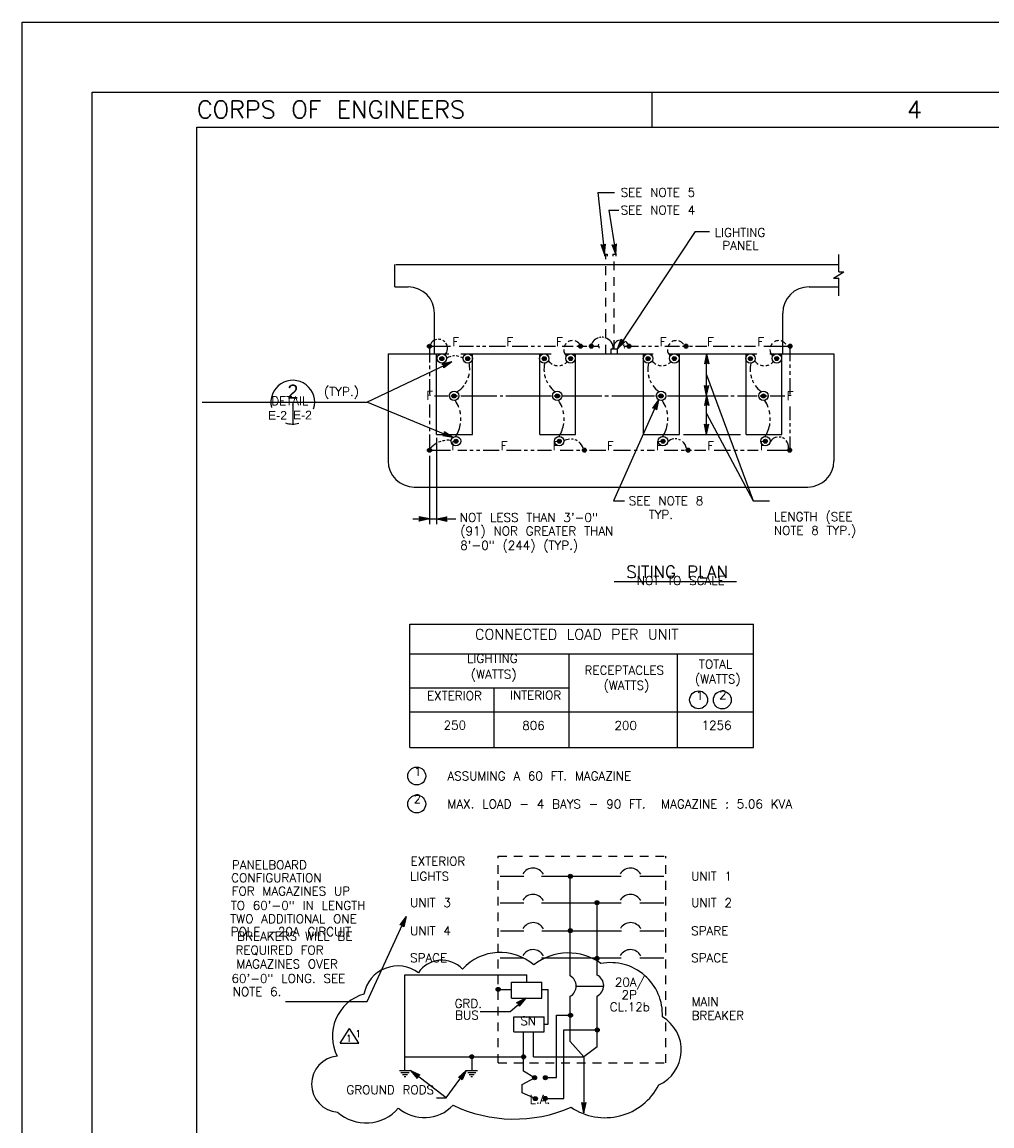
# Model space of a CAD drawing. Extents: x -25.9 to 16.1, y -17.6 to 12.4.
# Tile 2 of 6: x -25.9 to -12, y -3.4 to 12.4. Entities that reach past the tile are written whole.
import ezdxf
from ezdxf.enums import TextEntityAlignment as Align

# ---------------------------------------------------------------- set-up
doc = ezdxf.new("R2010")
doc.units = 0
doc.header["$MEASUREMENT"] = 0
doc.linetypes.add('HIDDEN2', pattern=[0.1875, 0.125, -0.0625])
doc.layers.add('01', color=7, linetype='CONTINUOUS')
doc.layers.add('02', color=7, linetype='CONTINUOUS')
doc.styles.add('ARIAL', font='Arial')
doc.styles.add('TXT_SHX', font='txt.shx')

msp = doc.modelspace()

# ---------------------------------------------------------------- linework, layer by layer
at = {"layer": '01', "color": 7, "linetype": 'CONTINUOUS'}
for p, q in [((-25.898, 12.408), (16.102, 12.408)), ((-25.898, -17.592), (-25.898, 12.408)), ((-24.898, -16.592), (-24.898, 11.408)), ((-24.898, 11.408), (15.102, 11.408)), ((-16.898, 11.408), (-16.898, 10.908)), ((-23.398, 10.908), (14.602, 10.908)), ((-23.398, -16.092), (-23.398, 10.908)), ((-17.67, 9.971), (-17.431, 9.971)), ((-17.67, 9.971), (-17.575, 9.089)), ((-17.513, 9.719), (-17.369, 9.719)), ((-17.513, 9.719), (-17.41, 9.089)), ((-16.278, 9.412), (-17.388, 7.736)), ((-16.278, 9.412), (-16.073, 9.412)), ((-17.575, 9.089), (-17.621, 9.229)), ((-17.621, 9.229), (-17.589, 9.218)), ((-17.579, 9.126), (-17.609, 9.217)), ((-17.609, 9.217), (-17.588, 9.21)), ((-17.583, 9.162), (-17.598, 9.205)), ((-17.598, 9.205), (-17.587, 9.202)), ((-17.589, 9.218), (-17.56, 9.235)), ((-17.588, 9.21), (-17.569, 9.221)), ((-17.587, 9.202), (-17.579, 9.207)), ((-17.583, 9.162), (-17.579, 9.207)), ((-17.579, 9.126), (-17.569, 9.221)), ((-17.575, 9.089), (-17.56, 9.235)), ((-17.41, 9.089), (-17.464, 9.226)), ((-17.464, 9.226), (-17.431, 9.217)), ((-17.416, 9.126), (-17.451, 9.215)), ((-17.451, 9.215), (-17.43, 9.209)), ((-17.422, 9.161), (-17.439, 9.204)), ((-17.439, 9.204), (-17.428, 9.202)), ((-17.431, 9.217), (-17.403, 9.236)), ((-17.43, 9.209), (-17.411, 9.222)), ((-17.428, 9.202), (-17.42, 9.207)), ((-17.422, 9.161), (-17.42, 9.207)), ((-17.416, 9.126), (-17.411, 9.222)), ((-17.41, 9.089), (-17.403, 9.236)), ((-17.575, 9.089), (-17.533, 9.089)), ((-17.575, 9.089), (-17.575, 9.063)), ((-17.533, 9.089), (-17.533, 9.063)), ((-17.454, 9.089), (-17.41, 9.089)), ((-17.454, 9.089), (-17.454, 9.063)), ((-17.41, 9.089), (-17.41, 9.063)), ((-14.225, 8.838), (-14.225, 9.086)), ((-20.572, 8.621), (-20.572, 8.943)), ((-20.556, 8.943), (-14.225, 8.943)), ((-14.299, 8.748), (-14.154, 8.838)), ((-14.225, 8.838), (-14.154, 8.838)), ((-14.299, 8.748), (-14.225, 8.748)), ((-14.225, 8.493), (-14.225, 8.748)), ((-20.572, 8.621), (-20.378, 8.621)), ((-14.65, 8.623), (-14.225, 8.623)), ((-20.003, 7.667), (-20.003, 8.246)), ((-15.025, 7.667), (-15.025, 8.248)), ((-20.076, 7.773), (-19.776, 7.773)), ((-20.076, 7.773), (-20.076, 7.54)), ((-19.65, 7.773), (-19.447, 7.773)), ((-19.402, 7.773), (-19.357, 7.773)), ((-19.316, 7.773), (-19.267, 7.773)), ((-19.22, 7.773), (-18.99, 7.773)), ((-18.892, 7.773), (-18.669, 7.773)), ((-18.622, 7.773), (-18.576, 7.773)), ((-18.528, 7.773), (-18.486, 7.773)), ((-18.437, 7.773), (-18.274, 7.773)), ((-18.178, 7.773), (-18.019, 7.773)), ((-17.969, 7.773), (-17.918, 7.773)), ((-17.873, 7.773), (-17.826, 7.773)), ((-17.777, 7.773), (-17.655, 7.773)), ((-17.479, 7.667), (-17.479, 7.736)), ((-17.479, 7.736), (-17.388, 7.736)), ((-17.388, 7.736), (-17.334, 7.873)), ((-17.388, 7.736), (-17.283, 7.839)), ((-17.388, 7.667), (-17.388, 7.736)), ((-17.368, 7.767), (-17.332, 7.856)), ((-17.368, 7.767), (-17.299, 7.834)), ((-17.348, 7.797), (-17.331, 7.84)), ((-17.348, 7.797), (-17.315, 7.829)), ((-17.334, 7.873), (-17.316, 7.844)), ((-17.332, 7.856), (-17.321, 7.838)), ((-17.331, 7.84), (-17.325, 7.831)), ((-17.325, 7.831), (-17.315, 7.829)), ((-17.321, 7.838), (-17.299, 7.834)), ((-17.316, 7.844), (-17.283, 7.839)), ((-17.292, 7.773), (-17.088, 7.773)), ((-17.038, 7.773), (-16.987, 7.773)), ((-16.942, 7.773), (-16.9, 7.773)), ((-16.855, 7.773), (-16.802, 7.773)), ((-16.712, 7.773), (-16.501, 7.773)), ((-16.456, 7.773), (-16.409, 7.773)), ((-16.36, 7.773), (-16.315, 7.773)), ((-16.273, 7.773), (-16.111, 7.773)), ((-16.021, 7.773), (-15.808, 7.773)), ((-15.763, 7.773), (-15.714, 7.773)), ((-15.668, 7.773), (-15.621, 7.773)), ((-15.573, 7.773), (-15.413, 7.773)), ((-15.295, 7.773), (-14.922, 7.773)), ((-14.922, 7.773), (-14.922, 7.559)), ((-20.667, 7.667), (-19.797, 7.667)), ((-20.667, 7.667), (-20.667, 6.136)), ((-19.973, 6.514), (-19.973, 7.667)), ((-19.625, 7.667), (-18.337, 7.667)), ((-19.462, 6.514), (-19.462, 7.667)), ((-18.497, 6.514), (-18.497, 7.667)), ((-18.136, 7.667), (-16.877, 7.667)), ((-17.986, 6.514), (-17.986, 7.667)), ((-17.014, 6.514), (-17.014, 7.667)), ((-16.649, 7.667), (-15.397, 7.667)), ((-16.503, 6.514), (-16.503, 7.667)), ((-16.114, 7.667), (-16.145, 7.523)), ((-16.114, 7.63), (-16.134, 7.536)), ((-16.114, 7.594), (-16.123, 7.549)), ((-16.114, 7.07), (-16.114, 7.667)), ((-16.114, 7.667), (-16.083, 7.523)), ((-16.114, 7.63), (-16.094, 7.536)), ((-16.114, 7.594), (-16.104, 7.549)), ((-15.55, 6.514), (-15.55, 7.667)), ((-15.21, 7.667), (-14.293, 7.667)), ((-15.039, 6.514), (-15.039, 7.667)), ((-14.293, 7.667), (-14.293, 6.136)), ((-20.97, 6.974), (-19.754, 7.553)), ((-20.076, 7.498), (-20.076, 7.448)), ((-19.754, 7.553), (-19.897, 7.519)), ((-19.871, 7.497), (-19.897, 7.519)), ((-19.787, 7.537), (-19.881, 7.515)), ((-19.864, 7.501), (-19.881, 7.515)), ((-19.754, 7.553), (-19.871, 7.463)), ((-19.871, 7.463), (-19.871, 7.497)), ((-19.787, 7.537), (-19.864, 7.479)), ((-19.82, 7.522), (-19.864, 7.51)), ((-19.857, 7.504), (-19.864, 7.51)), ((-19.864, 7.479), (-19.864, 7.501)), ((-19.856, 7.493), (-19.857, 7.504)), ((-19.82, 7.522), (-19.856, 7.493)), ((-16.114, 7.537), (-16.145, 7.523)), ((-16.114, 7.545), (-16.134, 7.536)), ((-16.114, 7.553), (-16.123, 7.549)), ((-16.104, 7.549), (-16.114, 7.553)), ((-16.094, 7.536), (-16.114, 7.545)), ((-16.083, 7.523), (-16.114, 7.537)), ((-14.922, 7.514), (-14.922, 7.467)), ((-20.076, 7.399), (-20.076, 7.348)), ((-20.076, 7.301), (-20.076, 7.087)), ((-16.114, 7.365), (-15.446, 5.564)), ((-14.922, 7.416), (-14.922, 7.365)), ((-14.922, 7.317), (-14.922, 7.082)), ((-16.114, 7.07), (-16.145, 7.214)), ((-16.145, 7.214), (-16.114, 7.2)), ((-16.114, 7.107), (-16.134, 7.201)), ((-16.134, 7.201), (-16.114, 7.192)), ((-16.114, 7.143), (-16.124, 7.188)), ((-16.124, 7.188), (-16.114, 7.184)), ((-16.114, 7.07), (-16.083, 7.214)), ((-16.114, 7.2), (-16.083, 7.214)), ((-16.114, 7.107), (-16.094, 7.201)), ((-16.114, 7.192), (-16.094, 7.201)), ((-16.114, 7.143), (-16.105, 7.188)), ((-16.114, 7.184), (-16.105, 7.188)), ((-20.963, 6.974), (-19.741, 6.468)), ((-20.004, 7.064), (-19.812, 7.064)), ((-19.77, 7.064), (-19.675, 7.064)), ((-19.628, 7.064), (-19.112, 7.064)), ((-19.064, 7.064), (-19.024, 7.064)), ((-18.982, 7.064), (-18.334, 7.064)), ((-18.298, 7.064), (-18.203, 7.064)), ((-18.165, 7.064), (-17.61, 7.064)), ((-17.566, 7.064), (-17.518, 7.064)), ((-17.467, 7.064), (-16.86, 7.064)), ((-16.802, 7.008), (-17.445, 5.564)), ((-16.802, 7.008), (-16.889, 6.889)), ((-16.817, 6.974), (-16.874, 6.896)), ((-16.817, 6.974), (-16.837, 6.88)), ((-16.802, 7.008), (-16.832, 6.864)), ((-16.814, 7.064), (-16.723, 7.064)), ((-16.674, 7.064), (-15.807, 7.064)), ((-16.114, 7.07), (-16.145, 6.926)), ((-16.114, 7.033), (-16.134, 6.939)), ((-16.114, 6.948), (-16.134, 6.939)), ((-16.114, 6.997), (-16.123, 6.952)), ((-16.114, 6.956), (-16.123, 6.952)), ((-16.114, 6.514), (-16.114, 7.07)), ((-16.114, 7.07), (-16.083, 6.926)), ((-16.114, 7.033), (-16.094, 6.939)), ((-16.114, 6.997), (-16.104, 6.952)), ((-16.104, 6.952), (-16.114, 6.956)), ((-16.094, 6.939), (-16.114, 6.948)), ((-15.766, 7.064), (-15.719, 7.064)), ((-15.673, 7.064), (-15.389, 7.064)), ((-15.347, 7.064), (-15.248, 7.064)), ((-15.205, 7.064), (-14.995, 7.064)), ((-20.076, 6.942), (-20.076, 6.756)), ((-16.855, 6.889), (-16.889, 6.889)), ((-16.852, 6.897), (-16.874, 6.896)), ((-16.832, 6.941), (-16.858, 6.904)), ((-16.848, 6.904), (-16.858, 6.904)), ((-16.832, 6.864), (-16.855, 6.889)), ((-16.837, 6.88), (-16.852, 6.897)), ((-16.841, 6.896), (-16.848, 6.904)), ((-16.832, 6.941), (-16.841, 6.896)), ((-16.114, 6.94), (-16.145, 6.926)), ((-16.083, 6.926), (-16.114, 6.94)), ((-16.114, 6.812), (-15.446, 5.564)), ((-14.922, 6.914), (-14.922, 6.718)), ((-20.076, 6.705), (-20.076, 6.66)), ((-16.114, 6.514), (-16.145, 6.658)), ((-16.145, 6.658), (-16.114, 6.644)), ((-16.114, 6.551), (-16.134, 6.645)), ((-16.134, 6.645), (-16.114, 6.636)), ((-16.114, 6.587), (-16.124, 6.632)), ((-16.124, 6.632), (-16.114, 6.628)), ((-16.114, 6.514), (-16.083, 6.658)), ((-16.114, 6.644), (-16.083, 6.658)), ((-16.114, 6.551), (-16.094, 6.645)), ((-16.114, 6.636), (-16.094, 6.645)), ((-16.114, 6.587), (-16.105, 6.632)), ((-16.114, 6.628), (-16.105, 6.632)), ((-14.922, 6.673), (-14.922, 6.626)), ((-20.076, 6.609), (-20.076, 6.558)), ((-20.076, 6.511), (-20.076, 6.286)), ((-19.973, 6.514), (-19.462, 6.514)), ((-19.886, 6.494), (-19.861, 6.518)), ((-19.741, 6.468), (-19.886, 6.494)), ((-19.87, 6.5), (-19.854, 6.515)), ((-19.775, 6.482), (-19.87, 6.5)), ((-19.741, 6.468), (-19.862, 6.552)), ((-19.861, 6.518), (-19.862, 6.552)), ((-19.775, 6.482), (-19.854, 6.537)), ((-19.854, 6.515), (-19.854, 6.537)), ((-19.854, 6.504), (-19.846, 6.512)), ((-19.808, 6.496), (-19.854, 6.504)), ((-19.808, 6.496), (-19.847, 6.521)), ((-19.846, 6.512), (-19.847, 6.521)), ((-18.497, 6.514), (-17.986, 6.514)), ((-17.014, 6.514), (-16.503, 6.514)), ((-16.442, 6.514), (-15.63, 6.514)), ((-15.55, 6.514), (-15.039, 6.514)), ((-14.922, 6.581), (-14.922, 6.532)), ((-14.922, 6.485), (-14.922, 6.286)), ((-19.973, 6.464), (-19.973, 5.231)), ((-20.076, 6.286), (-19.776, 6.286)), ((-20.076, 6.205), (-20.076, 5.231)), ((-19.671, 6.286), (-19.541, 6.286)), ((-19.496, 6.286), (-19.451, 6.286)), ((-19.402, 6.286), (-19.357, 6.286)), ((-19.306, 6.286), (-19.078, 6.286)), ((-18.973, 6.286), (-18.765, 6.286)), ((-18.723, 6.286), (-18.674, 6.286)), ((-18.627, 6.286), (-18.578, 6.286)), ((-18.531, 6.286), (-18.331, 6.286)), ((-18.205, 6.286), (-18.019, 6.286)), ((-17.972, 6.286), (-17.927, 6.286)), ((-17.884, 6.286), (-17.837, 6.286)), ((-17.786, 6.286), (-17.556, 6.286)), ((-17.445, 6.286), (-17.201, 6.286)), ((-17.15, 6.286), (-17.105, 6.286)), ((-17.054, 6.286), (-17.009, 6.286)), ((-16.962, 6.286), (-16.858, 6.286)), ((-16.719, 6.286), (-16.523, 6.286)), ((-16.478, 6.286), (-16.431, 6.286)), ((-16.38, 6.286), (-16.331, 6.286)), ((-16.286, 6.286), (-16.125, 6.286)), ((-16.007, 6.286), (-15.77, 6.286)), ((-15.723, 6.286), (-15.674, 6.286)), ((-15.627, 6.286), (-15.578, 6.286)), ((-15.531, 6.286), (-15.378, 6.286)), ((-15.246, 6.286), (-14.922, 6.286)), ((-20.292, 5.761), (-14.668, 5.761)), ((-17.445, 5.564), (-17.287, 5.564)), ((-15.446, 5.564), (-15.214, 5.564)), ((-20.311, 5.304), (-20.076, 5.304)), ((-20.076, 5.304), (-20.22, 5.335)), ((-20.206, 5.304), (-20.22, 5.335)), ((-20.076, 5.304), (-20.22, 5.273)), ((-20.22, 5.273), (-20.206, 5.304)), ((-20.113, 5.304), (-20.207, 5.324)), ((-20.198, 5.304), (-20.207, 5.324)), ((-20.113, 5.304), (-20.207, 5.284)), ((-20.207, 5.284), (-20.198, 5.304)), ((-20.149, 5.304), (-20.194, 5.313)), ((-20.19, 5.304), (-20.194, 5.313)), ((-20.149, 5.304), (-20.194, 5.294)), ((-20.194, 5.294), (-20.19, 5.304)), ((-20.076, 5.304), (-19.97, 5.304)), ((-19.97, 5.304), (-19.826, 5.335)), ((-19.97, 5.304), (-19.696, 5.304)), ((-19.97, 5.304), (-19.826, 5.273)), ((-19.933, 5.304), (-19.839, 5.324)), ((-19.933, 5.304), (-19.839, 5.284)), ((-19.897, 5.304), (-19.852, 5.314)), ((-19.897, 5.304), (-19.852, 5.295)), ((-19.852, 5.314), (-19.856, 5.304)), ((-19.856, 5.304), (-19.852, 5.295)), ((-19.839, 5.324), (-19.848, 5.304)), ((-19.848, 5.304), (-19.839, 5.284)), ((-19.826, 5.335), (-19.84, 5.304)), ((-19.84, 5.304), (-19.826, 5.273)), ((-17.433, 4.412), (-15.684, 4.412)), ((-20.355, 3.8), (-15.441, 3.8)), ((-20.355, 2.037), (-20.355, 3.8)), ((-15.441, 2.037), (-15.441, 3.8)), ((-20.355, 3.376), (-15.441, 3.376)), ((-18.076, 2.037), (-18.076, 3.376)), ((-16.528, 2.037), (-16.528, 3.376)), ((-20.355, 2.89), (-18.076, 2.89)), ((-19.149, 2.037), (-19.149, 2.89)), ((-20.355, 2.549), (-15.441, 2.549)), ((-20.355, 2.037), (-15.441, 2.037)), ((-19.063, 0.195), (-18.726, 0.195)), ((-18.472, 0.195), (-17.333, 0.195)), ((-18.062, -1.228), (-18.062, 0.195)), ((-17.07, 0.195), (-16.727, 0.195)), ((-19.063, -0.182), (-18.726, -0.182)), ((-18.472, -0.182), (-17.333, -0.182)), ((-17.68, -1.217), (-17.68, -0.182)), ((-17.07, -0.182), (-16.727, -0.182)), ((-20.965, -1.593), (-20.41, -0.381)), ((-20.41, -0.381), (-20.498, -0.499)), ((-20.425, -0.415), (-20.483, -0.492)), ((-20.44, -0.447), (-20.467, -0.485)), ((-20.44, -0.447), (-20.45, -0.492)), ((-20.425, -0.415), (-20.446, -0.508)), ((-20.41, -0.381), (-20.442, -0.525)), ((-20.464, -0.499), (-20.498, -0.499)), ((-20.461, -0.492), (-20.483, -0.492)), ((-20.457, -0.485), (-20.467, -0.485)), ((-20.442, -0.525), (-20.464, -0.499)), ((-20.446, -0.508), (-20.461, -0.492)), ((-20.45, -0.492), (-20.457, -0.485)), ((-19.062, -0.585), (-18.725, -0.585)), ((-18.471, -0.585), (-17.332, -0.585)), ((-17.069, -0.585), (-16.726, -0.585)), ((-19.063, -0.971), (-18.726, -0.971)), ((-18.472, -0.971), (-17.333, -0.971)), ((-17.07, -0.971), (-16.727, -0.971)), ((-20.425, -2.582), (-20.425, -1.214)), ((-20.425, -1.214), (-18.683, -1.214)), ((-18.683, -1.316), (-18.683, -1.214)), ((-18.904, -1.316), (-18.47, -1.316)), ((-18.904, -1.548), (-18.904, -1.316)), ((-18.47, -1.548), (-18.47, -1.316)), ((-17.978, -1.375), (-17.585, -1.375)), ((-19.093, -1.421), (-18.904, -1.421)), ((-18.921, -1.738), (-18.698, -1.548)), ((-18.904, -1.548), (-18.47, -1.548)), ((-18.698, -1.548), (-18.83, -1.614)), ((-18.727, -1.571), (-18.813, -1.614)), ((-18.698, -1.548), (-18.791, -1.662)), ((-18.727, -1.571), (-18.788, -1.645)), ((-18.462, -1.424), (-18.376, -1.424)), ((-18.376, -1.918), (-18.376, -1.424)), ((-18.062, -2.167), (-18.062, -1.519)), ((-17.68, -2.243), (-17.68, -1.518)), ((-22.133, -1.593), (-20.965, -1.593)), ((-18.799, -1.629), (-18.83, -1.614)), ((-18.793, -1.624), (-18.813, -1.614)), ((-18.791, -1.662), (-18.799, -1.629)), ((-18.755, -1.593), (-18.796, -1.615)), ((-18.787, -1.619), (-18.796, -1.615)), ((-18.788, -1.645), (-18.793, -1.624)), ((-18.784, -1.629), (-18.787, -1.619)), ((-18.755, -1.593), (-18.784, -1.629)), ((-19.348, -1.738), (-18.921, -1.738)), ((-18.868, -1.816), (-18.437, -1.816)), ((-18.868, -2.03), (-18.868, -1.816)), ((-18.437, -2.03), (-18.437, -1.816)), ((-18.258, -2.683), (-18.258, -1.79)), ((-18.257, -1.79), (-18.062, -1.79)), ((-18.868, -2.03), (-18.437, -2.03)), ((-18.733, -2.592), (-18.733, -2.03)), ((-18.589, -2.385), (-18.589, -2.029)), ((-18.437, -1.918), (-18.376, -1.918)), ((-18.153, -2), (-17.68, -2)), ((-18.153, -2.98), (-18.153, -2)), ((-18.062, -2.167), (-17.868, -2.385)), ((-17.68, -2.243), (-17.868, -2.385)), ((-20.425, -2.385), (-18.733, -2.385)), ((-19.47, -2.385), (-19.47, -2.582)), ((-18.589, -2.385), (-17.868, -2.385)), ((-17.868, -2.385), (-17.868, -3.184)), ((-20.505, -2.582), (-20.345, -2.582)), ((-20.483, -2.61), (-20.367, -2.61)), ((-20.461, -2.636), (-20.39, -2.636)), ((-20.437, -2.666), (-20.413, -2.666)), ((-19.838, -2.973), (-20.345, -2.582)), ((-20.345, -2.582), (-20.212, -2.645)), ((-20.345, -2.582), (-20.25, -2.694)), ((-20.316, -2.605), (-20.229, -2.646)), ((-20.316, -2.605), (-20.253, -2.678)), ((-20.287, -2.627), (-20.257, -2.661)), ((-20.287, -2.627), (-20.245, -2.646)), ((-20.255, -2.652), (-20.257, -2.661)), ((-20.245, -2.646), (-20.255, -2.652)), ((-20.248, -2.657), (-20.253, -2.678)), ((-20.242, -2.661), (-20.25, -2.694)), ((-20.229, -2.646), (-20.248, -2.657)), ((-20.212, -2.645), (-20.242, -2.661)), ((-19.838, -2.973), (-19.55, -2.582)), ((-19.55, -2.582), (-19.66, -2.68)), ((-19.627, -2.687), (-19.66, -2.68)), ((-19.572, -2.612), (-19.644, -2.676)), ((-19.622, -2.68), (-19.644, -2.676)), ((-19.593, -2.641), (-19.627, -2.672)), ((-19.618, -2.674), (-19.627, -2.672)), ((-19.612, -2.699), (-19.622, -2.68)), ((-19.612, -2.683), (-19.618, -2.674)), ((-19.572, -2.612), (-19.612, -2.699)), ((-19.593, -2.641), (-19.612, -2.683)), ((-19.55, -2.582), (-19.61, -2.716)), ((-19.55, -2.582), (-19.39, -2.582)), ((-19.528, -2.61), (-19.412, -2.61)), ((-19.506, -2.636), (-19.435, -2.636)), ((-19.482, -2.666), (-19.458, -2.666)), ((-18.575, -2.684), (-18.733, -2.592)), ((-18.421, -2.683), (-18.258, -2.683)), ((-19.61, -2.716), (-19.627, -2.687)), ((-18.752, -2.779), (-18.575, -2.684)), ((-18.749, -2.902), (-18.749, -2.779)), ((-19.976, -2.973), (-19.838, -2.973)), ((-18.565, -2.982), (-18.749, -2.902)), ((-18.421, -2.98), (-18.153, -2.98)), ((-17.868, -3.184), (-17.899, -3.04)), ((-17.899, -3.04), (-17.868, -3.054)), ((-17.868, -3.147), (-17.888, -3.053)), ((-17.888, -3.053), (-17.868, -3.062)), ((-17.868, -3.111), (-17.878, -3.066)), ((-17.878, -3.066), (-17.868, -3.07)), ((-17.868, -3.184), (-17.837, -3.04)), ((-17.868, -3.054), (-17.837, -3.04)), ((-17.868, -3.147), (-17.848, -3.053)), ((-17.868, -3.062), (-17.848, -3.053)), ((-17.868, -3.111), (-17.859, -3.066)), ((-17.868, -3.07), (-17.859, -3.066))]:
    msp.add_line(p, q, dxfattribs=at)
at = {"layer": '01', "color": 7, "linetype": 'HIDDEN2'}
for p, q in [((-17.555, 7.667), (-17.555, 9.089)), ((-17.434, 7.736), (-17.434, 9.089)), ((-19.093, -2.471), (-19.093, 0.485)), ((-19.093, 0.485), (-16.696, 0.485)), ((-16.696, -2.471), (-16.696, 0.485)), ((-19.093, -2.471), (-16.696, -2.471))]:
    msp.add_line(p, q, dxfattribs=at)
at = {"layer": '01', "color": 3, "linetype": 'CONTINUOUS'}
for p, q in [((-21.353, -2.191), (-21.22, -1.982)), ((-21.087, -2.191), (-21.22, -1.982)), ((-21.353, -2.191), (-21.087, -2.191))]:
    msp.add_line(p, q, dxfattribs=at)
at = {"layer": '01', "color": 7, "linetype": 'CONTINUOUS'}
for centre, radius in [((-20.075, 7.774), 0.0289), ((-20.075, 7.774), 0.0224), ((-20.075, 7.774), 0.0164), ((-20.075, 7.774), 0.00831), ((-17.916, 7.775), 0.0289), ((-17.916, 7.775), 0.0224), ((-17.916, 7.775), 0.0164), ((-17.916, 7.775), 0.00831), ((-17.761, 7.775), 0.0289), ((-17.761, 7.775), 0.0224), ((-17.761, 7.775), 0.0164), ((-17.761, 7.775), 0.00831), ((-17.222, 7.775), 0.0289), ((-17.222, 7.775), 0.0224), ((-17.222, 7.775), 0.0164), ((-17.222, 7.775), 0.00831), ((-16.408, 7.775), 0.0289), ((-16.408, 7.775), 0.0224), ((-16.408, 7.775), 0.0164), ((-16.408, 7.775), 0.00831), ((-14.92, 7.775), 0.0289), ((-14.92, 7.775), 0.0224), ((-14.92, 7.775), 0.0164), ((-14.92, 7.775), 0.00831), ((-19.898, 7.599), 0.0675), ((-19.898, 7.597), 0.0289), ((-19.898, 7.597), 0.0224), ((-19.898, 7.597), 0.0164), ((-19.898, 7.597), 0.00831), ((-19.528, 7.599), 0.0675), ((-19.528, 7.597), 0.0289), ((-19.528, 7.597), 0.0224), ((-19.528, 7.597), 0.0164), ((-19.528, 7.597), 0.00831), ((-18.434, 7.598), 0.0675), ((-18.434, 7.596), 0.0289), ((-18.434, 7.596), 0.0224), ((-18.434, 7.596), 0.0164), ((-18.434, 7.596), 0.00831), ((-18.058, 7.6), 0.0675), ((-18.058, 7.598), 0.0289), ((-18.058, 7.598), 0.0224), ((-18.058, 7.598), 0.0164), ((-18.058, 7.598), 0.00831), ((-16.951, 7.598), 0.0675), ((-16.951, 7.596), 0.0289), ((-16.951, 7.596), 0.0224), ((-16.951, 7.596), 0.0164), ((-16.951, 7.596), 0.00831), ((-16.575, 7.6), 0.0675), ((-16.575, 7.598), 0.0289), ((-16.575, 7.598), 0.0224), ((-16.575, 7.598), 0.0164), ((-16.575, 7.598), 0.00831), ((-15.487, 7.598), 0.0675), ((-15.487, 7.596), 0.0289), ((-15.487, 7.596), 0.0224), ((-15.487, 7.596), 0.0164), ((-15.487, 7.596), 0.00831), ((-15.111, 7.6), 0.0675), ((-15.111, 7.598), 0.0289), ((-15.111, 7.598), 0.0224), ((-15.111, 7.598), 0.0164), ((-15.111, 7.598), 0.00831), ((-19.724, 7.065), 0.0675), ((-18.248, 7.065), 0.0675), ((-16.765, 7.065), 0.0675), ((-15.301, 7.065), 0.0675), ((-19.724, 7.063), 0.0289), ((-19.724, 7.063), 0.0224), ((-19.724, 7.063), 0.0164), ((-19.724, 7.063), 0.00831), ((-18.248, 7.063), 0.0289), ((-18.248, 7.063), 0.0224), ((-18.248, 7.063), 0.0164), ((-18.248, 7.063), 0.00831), ((-16.765, 7.063), 0.0289), ((-16.765, 7.063), 0.0224), ((-16.765, 7.063), 0.0164), ((-16.765, 7.063), 0.00831), ((-15.301, 7.063), 0.0289), ((-15.301, 7.063), 0.0224), ((-15.301, 7.063), 0.0164), ((-15.301, 7.063), 0.00831), ((-19.696, 6.418), 0.0675), ((-18.22, 6.418), 0.0675), ((-16.737, 6.418), 0.0675), ((-15.273, 6.418), 0.0675), ((-20.075, 6.287), 0.0289), ((-19.696, 6.416), 0.0289), ((-19.696, 6.416), 0.0224), ((-19.696, 6.416), 0.0164), ((-19.696, 6.416), 0.00831), ((-18.22, 6.416), 0.0289), ((-18.22, 6.416), 0.0224), ((-18.22, 6.416), 0.0164), ((-18.22, 6.416), 0.00831), ((-17.86, 6.288), 0.0289), ((-16.737, 6.416), 0.0289), ((-16.737, 6.416), 0.0224), ((-16.737, 6.416), 0.0164), ((-16.737, 6.416), 0.00831), ((-16.378, 6.288), 0.0289), ((-15.273, 6.416), 0.0289), ((-15.273, 6.416), 0.0224), ((-15.273, 6.416), 0.0164), ((-15.273, 6.416), 0.00831), ((-14.927, 6.288), 0.0289), ((-20.075, 6.287), 0.0224), ((-20.075, 6.287), 0.0164), ((-20.075, 6.287), 0.00831), ((-17.86, 6.288), 0.0224), ((-17.86, 6.288), 0.0164), ((-17.86, 6.288), 0.00831), ((-16.378, 6.288), 0.0224), ((-16.378, 6.288), 0.0164), ((-16.378, 6.288), 0.00831), ((-14.927, 6.288), 0.0224), ((-14.927, 6.288), 0.0164), ((-14.927, 6.288), 0.00831), ((-16.228, 2.718), 0.128), ((-15.889, 2.717), 0.128), ((-20.257, 1.629), 0.128), ((-20.257, 1.229), 0.128), ((-18.062, 0.195), 0.0289), ((-18.062, 0.195), 0.0224), ((-18.062, 0.195), 0.0164), ((-18.062, 0.195), 0.00831), ((-17.68, -0.182), 0.0289), ((-17.68, -0.182), 0.0224), ((-17.68, -0.182), 0.0164), ((-17.68, -0.182), 0.00831), ((-18.062, -0.582), 0.0289), ((-18.062, -0.582), 0.0224), ((-18.062, -0.582), 0.0164), ((-18.062, -0.582), 0.00831), ((-17.68, -0.979), 0.0289), ((-17.68, -0.979), 0.0224), ((-17.68, -0.979), 0.0164), ((-17.68, -0.979), 0.00831), ((-19.093, -1.421), 0.0289), ((-19.093, -1.421), 0.0224), ((-19.093, -1.421), 0.0164), ((-19.093, -1.421), 0.00831), ((-18.059, -1.791), 0.0289), ((-18.059, -1.791), 0.0224), ((-18.059, -1.791), 0.0164), ((-18.059, -1.791), 0.00831), ((-17.677, -2.001), 0.0289), ((-17.677, -2.001), 0.0224), ((-17.677, -2.001), 0.0164), ((-17.677, -2.001), 0.00831), ((-19.47, -2.385), 0.0289), ((-19.47, -2.385), 0.0224), ((-18.73, -2.386), 0.0289), ((-18.73, -2.386), 0.0224), ((-19.47, -2.385), 0.0164), ((-19.47, -2.385), 0.00831), ((-18.73, -2.386), 0.0164), ((-18.73, -2.386), 0.00831), ((-18.572, -2.685), 0.0289), ((-18.572, -2.685), 0.0224), ((-18.572, -2.685), 0.0164), ((-18.572, -2.685), 0.00831), ((-18.418, -2.684), 0.0289), ((-18.418, -2.684), 0.0224), ((-18.418, -2.684), 0.0164), ((-18.418, -2.684), 0.00831), ((-18.562, -2.983), 0.0289), ((-18.562, -2.983), 0.0224), ((-18.562, -2.983), 0.0164), ((-18.562, -2.983), 0.00831), ((-18.418, -2.981), 0.0289), ((-18.418, -2.981), 0.0224), ((-18.418, -2.981), 0.0164), ((-18.418, -2.981), 0.00831)]:
    msp.add_circle(centre, radius, dxfattribs=at)
for centre, radius, start, end in [((-20.378, 8.246), 0.375, 0, 90), ((-14.65, 8.248), 0.375, 90, 180), ((-17.61, 7.74), 0.162, 109.1149, 156.8436), ((-17.61, 7.74), 0.162, 95.5198, 102.0851), ((-17.61, 7.74), 0.162, 80.922, 88.3985), ((-17.61, 7.74), 0.162, 358.765, 73.4579), ((-19.946, 7.744), 0.129, 102.4464, 153.9388), ((-19.946, 7.744), 0.129, 74.0047, 91.4295), ((-19.946, 7.744), 0.129, 45.6541, 62.0835), ((-19.946, 7.744), 0.129, 314.568, 34.8809), ((-18.028, 7.726), 0.128, 138.4573, 163.4563), ((-18.028, 7.726), 0.128, 92.3122, 119.6738), ((-18.028, 7.726), 0.128, 37.973, 74.6471), ((-17.649, 7.786), 0.0145, 115.9001, 244.0999), ((-17.662, 7.76), 0.0145, 295.9001, 64.0999), ((-17.336, 7.75), 0.114, 105.0526, 186.6319), ((-17.336, 7.75), 0.114, 84.1517, 94.1915), ((-17.336, 7.75), 0.114, 67.5806, 75.0174), ((-17.286, 7.786), 0.0145, 115.9001, 244.0999), ((-17.299, 7.76), 0.0145, 295.9001, 64.0999), ((-17.336, 7.75), 0.114, 27.0109, 57.7762), ((-16.545, 7.726), 0.128, 138.4573, 163.4563), ((-16.545, 7.726), 0.128, 92.3122, 119.6738), ((-16.545, 7.726), 0.128, 37.973, 74.647), ((-15.081, 7.726), 0.128, 138.4573, 163.4563), ((-15.081, 7.726), 0.128, 92.3122, 119.6738), ((-15.081, 7.726), 0.128, 37.973, 74.647), ((-19.712, 7.426), 0.211, 105.4859, 124.4366), ((-19.712, 7.426), 0.211, 90.9587, 99.5347), ((-19.712, 7.426), 0.211, 74.5063, 84.3474), ((-19.712, 7.426), 0.211, 56.5345, 66.7025), ((-18.028, 7.726), 0.128, 180.0735, 226.0014), ((-16.545, 7.726), 0.128, 180.0735, 226.0014), ((-15.081, 7.726), 0.128, 180.0735, 226.0014), ((-19.885, 7.448), 0.385, 357.5375, 12.9809), ((-18.043, 7.44), 0.395, 166.5514, 184.6481), ((-18.235, 7.667), 0.172, 215.6287, 239.3596), ((-18.235, 7.667), 0.172, 249.2256, 265.6329), ((-18.235, 7.667), 0.172, 277.5011, 292.8998), ((-18.235, 7.667), 0.172, 303.8629, 318.4128), ((-16.56, 7.44), 0.395, 166.5514, 184.6481), ((-16.752, 7.667), 0.172, 215.6287, 239.3596), ((-16.752, 7.667), 0.172, 249.2256, 265.6329), ((-16.752, 7.667), 0.172, 277.5011, 292.8998), ((-16.752, 7.667), 0.172, 303.8629, 318.4128), ((-15.096, 7.44), 0.395, 166.5514, 184.6481), ((-15.288, 7.667), 0.172, 215.6287, 239.3596), ((-15.288, 7.667), 0.172, 249.2256, 265.6329), ((-15.288, 7.667), 0.172, 277.5011, 292.8998), ((-15.288, 7.667), 0.172, 303.8629, 318.4128), ((-19.885, 7.448), 0.385, 326.8709, 334.4098), ((-19.885, 7.448), 0.385, 341.0551, 349.6288), ((-18.043, 7.44), 0.395, 190.4625, 197.7936), ((-18.043, 7.44), 0.395, 202.8616, 208.8461), ((-16.56, 7.44), 0.395, 190.4625, 197.7936), ((-16.56, 7.44), 0.395, 202.8616, 208.8461), ((-15.096, 7.44), 0.395, 190.4625, 197.7936), ((-15.096, 7.44), 0.395, 202.8616, 208.8461), ((-19.885, 7.448), 0.385, 301.5247, 322.3386), ((-18.043, 7.44), 0.395, 215.3697, 232.9167), ((-16.56, 7.44), 0.395, 215.3697, 232.9167), ((-15.096, 7.44), 0.395, 215.3697, 232.9167), ((-20.095, 6.737), 0.469, 20.0277, 34.2217), ((-18.619, 6.737), 0.469, 20.0277, 34.2217), ((-17.136, 6.737), 0.469, 20.0277, 34.2217), ((-15.672, 6.737), 0.469, 20.0277, 34.2217), ((-20.095, 6.737), 0.469, 8.3128, 14.5911), ((-18.619, 6.737), 0.469, 8.3128, 14.5911), ((-17.136, 6.737), 0.469, 8.3128, 14.5911), ((-15.672, 6.737), 0.469, 8.3128, 14.5911), ((-20.095, 6.737), 0.469, 327.5582, 351.7071), ((-20.095, 6.737), 0.469, 356.1637, 2.373), ((-18.619, 6.737), 0.469, 327.5582, 351.7071), ((-18.619, 6.737), 0.469, 356.1637, 2.373), ((-17.136, 6.737), 0.469, 327.5582, 351.7071), ((-17.136, 6.737), 0.469, 356.1637, 2.373), ((-15.672, 6.737), 0.469, 327.5582, 351.7071), ((-15.672, 6.737), 0.469, 356.1637, 2.373), ((-15.085, 6.334), 0.142, 97.8279, 148.6379), ((-15.085, 6.334), 0.142, 75.407, 86.6822), ((-19.812, 6.104), 0.325, 118.7293, 139.5952), ((-19.812, 6.104), 0.325, 107.9249, 113.9225), ((-19.812, 6.104), 0.325, 97.4792, 103.3764), ((-19.812, 6.104), 0.325, 81.7729, 92.9169), ((-18.057, 6.258), 0.188, 94.4785, 120.9597), ((-18.057, 6.258), 0.188, 77.2772, 85.9209), ((-18.057, 6.258), 0.188, 60.635, 69.9305), ((-18.057, 6.258), 0.188, 18.3398, 51.9029), ((-16.561, 6.29), 0.16, 97.7578, 132.841), ((-16.561, 6.29), 0.16, 81.3953, 91.087), ((-16.561, 6.29), 0.16, 62.0666, 72.3189), ((-16.561, 6.29), 0.16, 7.3646, 50.14), ((-15.085, 6.334), 0.142, 53.7, 66.7449), ((-15.085, 6.334), 0.142, 350.7301, 41.4766), ((-20.292, 6.136), 0.375, 180, 270), ((-14.668, 6.136), 0.375, 270, 360), ((-18.595, 0.145), 0.168, 28.0799, 149.9715), ((-17.202, 0.145), 0.168, 28.0799, 149.9715), ((-18.595, -0.232), 0.168, 28.0799, 149.9715), ((-17.202, -0.232), 0.168, 28.0799, 149.9715), ((-18.594, -0.635), 0.168, 28.0799, 149.9715), ((-17.201, -0.635), 0.168, 28.0799, 149.9715), ((-18.595, -1.021), 0.168, 28.0799, 149.9715), ((-17.202, -1.021), 0.168, 28.0799, 149.9715), ((-18.146, -1.373), 0.168, 299.5617, 59.9715), ((-17.753, -1.367), 0.168, 296.2463, 63.3218)]:
    msp.add_arc(centre, radius, start, end, dxfattribs=at)
at = {"layer": '01', "color": 3, "linetype": 'CONTINUOUS'}
for centre, radius, start, end in [((-19.063, -1.624), 0.731, 49.1029, 137.6557), ((-18.091, -1.697), 0.797, 54.0703, 128.2487), ((-20.528, -1.579), 0.492, 53.1647, 169.3436), ((-19.897, -1.407), 0.403, 43.2498, 146.6332), ((-17.485, -1.779), 0.74, 357.1643, 100.8035), ((-20.839, -2.088), 0.624, 106.0136, 207.4988), ((-17.022, -2.288), 0.547, 294.2183, 59.6747), ((-21.358, -2.776), 0.402, 94.9696, 265.6095), ((-17.566, -2.391), 0.865, 235.8691, 332.772), ((-20.982, -2.721), 0.61, 228.1258, 319.2056), ((-20.15, -2.681), 0.573, 229.8404, 316.1018), ((-18.863, -1.23), 2.045, 244.6863, 293.3911)]:
    msp.add_arc(centre, radius, start, end, dxfattribs=at)
at = {"layer": '02', "color": 7, "linetype": 'CONTINUOUS'}
for p, q in [((-23.322, 6.974), (-22.341, 6.974)), ((-22.341, 6.974), (-20.963, 6.974)), ((-22.029, 6.974), (-22.029, 6.662))]:
    msp.add_line(p, q, dxfattribs=at)
for start, end in [(341.9698, 193.8121), (251.0405, 285.7467)]:
    msp.add_arc((-22.029, 6.974), 0.313, start, end, dxfattribs=at)

# ---------------------------------------------------------------- texts
at = {"layer": '01', "color": 7, "linetype": 'CONTINUOUS', "style": 'TXT_SHX'}
for s, height, p in [('CORPS OF ENGINEERS', 0.25, (-23.398, 11.033)), ('SEE NOTE 5', 0.125, (-17.342, 9.91)), ('SEE NOTE 4', 0.125, (-17.342, 9.658)), ('LIGHTING', 0.125, (-15.998, 9.337)), ('PANEL', 0.125, (-15.889, 9.153)), ('SEE NOTE 8', 0.125, (-17.226, 5.502)), ('NOT LESS THAN 3\'-0"', 0.125, (-19.642, 5.263)), ('TYP.', 0.125, (-16.941, 5.304)), ('LENGTH (SEE', 0.125, (-15.152, 5.275)), ('(91) NOR GREATER THAN', 0.125, (-19.635, 5.07)), ('NOTE 8 TYP.)', 0.125, (-15.152, 5.078)), ('8\'-0" (244) (TYP.)', 0.125, (-19.635, 4.865)), ('ASSUMING A 60 FT. MAGAZINE', 0.125, (-19.818, 1.567)), ('MAX. LOAD - 4 BAYS - 90 FT.  MAGAZINE : 5.06 KVA', 0.125, (-19.818, 1.167)), ('EXTERIOR', 0.125, (-20.345, 0.348)), ('PANELBOARD', 0.125, (-22.899, 0.296)), ('CONFIGURATION', 0.125, (-22.909, 0.111)), ('LIGHTS', 0.125, (-20.352, 0.133)), ('UNIT 1', 0.125, (-16.334, 0.133)), ('FOR MAGAZINES UP', 0.125, (-22.901, -0.078)), ('TO 60\'-0" IN LENGTH', 0.125, (-22.916, -0.285)), ('UNIT 3', 0.125, (-20.352, -0.244)), ('UNIT 2', 0.125, (-16.334, -0.244)), ('TWO ADDITIONAL ONE', 0.125, (-22.923, -0.475)), ('POLE -20A CIRCUIT', 0.125, (-22.916, -0.659)), ('UNIT 4', 0.125, (-20.352, -0.647)), ('SPARE', 0.125, (-16.334, -0.647)), ('SPACE', 0.125, (-20.352, -1.033)), ('SPACE', 0.125, (-16.334, -1.033)), ('MAIN', 0.125, (-16.328, -1.659)), ('BREAKER', 0.125, (-16.328, -1.857))]:
    msp.add_text(s, height=height, dxfattribs=at).set_placement(p)
at = {"layer": '01', "color": 7, "linetype": 'CONTINUOUS', "style": 'TXT_SHX', "width": 1.002}
msp.add_text('4', height=0.25, dxfattribs=at).set_placement((-13.142, 11.033), align=Align.CENTER)
at = {"layer": '01', "color": 7, "linetype": 'CONTINUOUS', "style": 'TXT_SHX'}
for s, height, p in [('F', 0.125, (-19.701, 7.774)), ('F', 0.125, (-18.926, 7.774)), ('F', 0.125, (-18.217, 7.774)), ('F', 0.125, (-16.736, 7.774)), ('F', 0.125, (-16.059, 7.774)), ('F', 0.125, (-15.34, 7.774)), ('F', 0.125, (-20.073, 7.008)), ('F', 0.125, (-14.919, 7.003)), ('F', 0.125, (-19.712, 6.287)), ('F', 0.125, (-19.007, 6.287)), ('F', 0.125, (-18.264, 6.287)), ('F', 0.125, (-17.49, 6.287)), ('F', 0.125, (-16.787, 6.287)), ('F', 0.125, (-16.057, 6.287)), ('F', 0.125, (-15.304, 6.287)), ('SITING PLAN', 0.175, (-16.536, 4.461)), ('NOT TO SCALE', 0.125, (-16.483, 4.361)), ('CONNECTED LOAD PER UNIT', 0.15, (-17.97, 3.58)), ('LIGHTING', 0.125, (-19.176, 3.248)), ('(WATTS)', 0.125, (-19.157, 3.022)), ('RECEPTACLES', 0.125, (-17.29, 3.079)), ('TOTAL', 0.125, (-15.985, 3.166)), ('(WATTS)', 0.125, (-17.259, 2.863)), ('(WATTS)', 0.125, (-15.954, 2.954)), ('EXTERIOR', 0.125, (-19.718, 2.716)), ('INTERIOR', 0.125, (-18.558, 2.721)), ('1', 0.125, (-16.213, 2.719)), ('2', 0.125, (-15.88, 2.729)), ('250', 0.125, (-19.712, 2.292)), ('806', 0.125, (-18.588, 2.289)), ('200', 0.125, (-17.27, 2.289)), ('1256', 0.125, (-15.971, 2.291)), ('1', 0.125, (-20.242, 1.63)), ('2', 0.125, (-20.248, 1.241)), ('BREAKERS WILL BE', 0.125, (-22, -0.724)), ('REQUIRED FOR', 0.125, (-22.218, -0.922)), ('MAGAZINES OVER', 0.125, (-22.11, -1.121)), ('60\'-0" LONG. SEE', 0.125, (-22.092, -1.327)), ('20A/', 0.125, (-17.211, -1.381)), ('NOTE 6.', 0.125, (-22.54, -1.516)), ('GRD.', 0.125, (-19.52, -1.686)), ('2P', 0.125, (-17.22, -1.561)), ('BUS', 0.125, (-19.54, -1.852)), ('CL.12b', 0.125, (-17.211, -1.735)), ('SN', 0.125, (-18.664, -1.932)), ('GROUND RODS', 0.125, (-20.636, -2.919)), ('L.A.', 0.125, (-18.497, -3.056))]:
    msp.add_text(s, height=height, dxfattribs=at).set_placement(p, align=Align.CENTER)
for s, p in [('(TYP.)', (-21.084, 7.063)), ('DETAIL', (-21.806, 6.93))]:
    msp.add_text(s, height=0.125, dxfattribs=at).set_placement(p, align=Align.RIGHT)
at = {"layer": '01', "color": 3, "linetype": 'CONTINUOUS', "style": 'TXT_SHX'}
for p in [(-21.093, -2.103), (-21.227, -2.172)]:
    msp.add_text('1', height=0.1, dxfattribs=at).set_placement(p, align=Align.CENTER)
at = {"layer": '02', "color": 7, "linetype": 'CONTINUOUS', "style": 'ARIAL'}
for s, height, p in [('2', 0.2, (-22.028, 7.025)), ('E-2', 0.125, (-22.247, 6.723)), ('E-2', 0.125, (-21.891, 6.727))]:
    msp.add_text(s, height=height, dxfattribs=at).set_placement(p, align=Align.CENTER)

doc.saveas('drawing.dxf')
